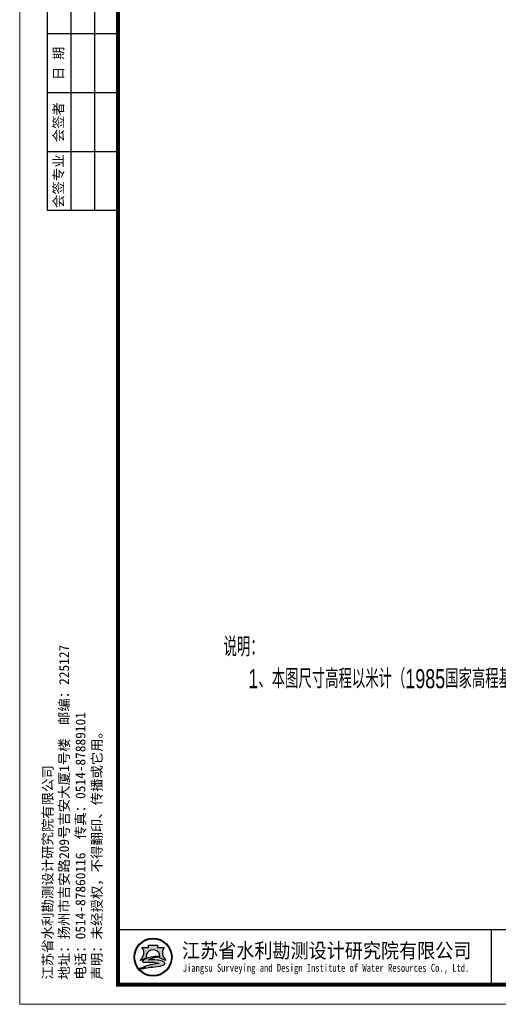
# Model space of a CAD drawing. Extents: x 555481 to 559434, y 3811529 to 3812446.
# Tile 28 of 37: x 556263 to 556300, y 3811989 to 3812065. Entities that reach past the tile are written whole.
import ezdxf
from ezdxf.enums import TextEntityAlignment as Align

# ---------------------------------------------------------------- set-up
doc = ezdxf.new("R2010")
doc.units = 0
doc.header["$LTSCALE"] = 0.5
doc.layers.get('0').update_dxf_attribs({"linetype": 'CONTINUOUS'})
doc.layers.add('文字', color=7, linetype='CONTINUOUS', lineweight=13)
doc.styles.add('hz-e', font='hztxt_e.shx', dxfattribs={"width": 0.7, "height": 40, "bigfont": 'hztxt.shx'})
doc.styles.add('宋体', font='txt')

# ---------------------------------------------------------------- blocks, each defined once
blk = doc.blocks.new('tk')
h = blk.add_hatch(color=152)
h.dxf.hatch_style = 1
h.paths.add_polyline_path([(290.8865389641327, 120, 1), (387.6634519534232, 120, 1)])
h.paths.add_polyline_path([(386.0348109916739, 120, -1), (292.5151799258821, 120, -1)], flags=16)
edge = h.paths.add_edge_path(flags=0)
edge.add_arc((383.4861352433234, 131.3700107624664), 20.66422200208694, 138.9741968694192, 204.118088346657)
edge.add_arc((398.8514558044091, 138.2490731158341), 37.49914329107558, 204.118088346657, 225.6558786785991)
edge.add_arc((379.305429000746, 141.7747440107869), 31.06664526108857, 249.8534188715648, 257.6122722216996, ccw=False)
edge.add_arc((409.9478656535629, 225.298667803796), 120.0340818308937, 243.3504805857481, 249.8534188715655, ccw=False)
edge.add_ellipse((339.274995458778, 122.9239219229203), major_axis=(-17.73815560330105, 0), ratio=0.8776980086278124, start_angle=161.6252618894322, end_angle=172.653862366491)
edge.add_arc((369.4667124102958, -17.23120387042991), 138.7377217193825, 95.21036804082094, 98.84274785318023)
edge.add_arc((358.8031159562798, 51.31313628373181), 69.36886086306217, 98.8427478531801, 111.79656805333)
edge.add_arc((339.8455917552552, 98.7185629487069), 18.31337926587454, 111.7965680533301, 130.9174013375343)
edge.add_arc((338.4297213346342, -4.193509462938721), 117.2289597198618, 84.52854590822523, 95.17746754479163, ccw=False)
edge.add_arc((344.298045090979, 57.07128380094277), 55.68375586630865, 70.37003522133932, 84.52854590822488, ccw=False)
edge.add_arc((358.0941884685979, 95.75133062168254), 14.61698591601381, 43.317709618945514, 70.37003522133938, ccw=False)
edge.add_arc((366.7269695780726, 103.8914913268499), 2.751610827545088, -48.48590183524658, 43.317709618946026, ccw=False)
edge.add_arc((357.6080719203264, 114.193421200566), 16.50966496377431, 287.6119267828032, 311.51409816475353, ccw=False)
edge.add_arc((348.7653895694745, 142.0489681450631), 45.73507388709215, 279.6944367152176, 287.6119267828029, ccw=False)
edge.add_arc((308.1630978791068, 379.7211086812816), 286.8503833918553, 274.617760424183, 279.69443671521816, ccw=False)
edge.add_line((331.2568198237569, 93.80185004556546), (337.3627937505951, 95.68770002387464))
edge.add_arc((525.6004769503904, -881.2407086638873), 994.8982566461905, 100.9062728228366, 102.3983437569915)
edge.add_line((311.9887629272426, 90.45501362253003), (320.0239690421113, 93.71353126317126))
edge.add_arc((947.1745628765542, -2284.932874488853), 2459.934265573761, 104.770390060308, 105.1579066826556)
edge.add_arc((362.1854840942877, -20.80308576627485), 124.6590188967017, 98.79521578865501, 117.8496747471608, ccw=False)
edge.add_arc((375.8583429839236, -109.1731876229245), 214.0806156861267, 95.91294384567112, 98.79521578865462, ccw=False)
edge.add_arc((334.7617160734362, 56.46726101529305), 50.99041171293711, 68.07113774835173, 88.46268833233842)
edge.add_arc((328.1845295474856, -188.6063964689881), 296.1523112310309, 88.46268833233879, 92.13625120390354)
edge.add_arc((316.5080526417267, 124.4199033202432), 17.09169026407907, 263.0506384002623, 272.1362512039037, ccw=False)
edge.add_arc((314.6765567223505, 109.3937889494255), 1.95436915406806, 139.2900683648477, 263.0506384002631, ccw=False)
edge.add_arc((322.5213164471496, 102.6438649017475), 12.30336571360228, 116.84910390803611, 139.2900683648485, ccw=False)
edge.add_arc((351.2653419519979, 45.86133903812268), 75.94670193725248, 98.52267105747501, 116.8491039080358, ccw=False)
edge.add_arc((355.198639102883, 19.61408152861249), 102.4870363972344, 88.99992912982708, 98.52267105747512, ccw=False)
edge.add_ellipse((339.274995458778, 122.9239219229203), major_axis=(-17.73815560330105, 0), ratio=0.8776980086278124, start_angle=176.912986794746, end_angle=378.3747381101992)
edge.add_arc((268.6021252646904, 225.2986677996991), 120.034081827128, 290.14658113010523, 296.6495194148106, ccw=False)
edge.add_arc((299.2445619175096, 141.7747440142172), 31.06664526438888, 282.38772777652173, 290.14658113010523, ccw=False)
edge.add_arc((279.6985351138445, 138.249073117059), 37.49914329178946, 314.3441213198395, 335.8819116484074)
edge.add_arc((295.063855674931, 131.3700107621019), 20.66422200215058, 335.8819116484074, 401.0258031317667)
edge.add_line((310.6532350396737, 144.9339822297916), (327.6242677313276, 144.9339822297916))
edge.add_line((327.6242677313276, 144.9339822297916), (327.6242677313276, 150.8006279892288))
edge.add_line((327.6242677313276, 150.8006279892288), (350.9257231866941, 150.8006279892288))
edge.add_line((350.9257231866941, 150.8006279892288), (350.9257231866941, 144.9339822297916))
edge.add_line((350.9257231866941, 144.9339822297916), (367.8967558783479, 144.9339822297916))
h = blk.add_hatch(color=152)
h.dxf.hatch_style = 1
edge = h.paths.add_edge_path()
edge.add_arc((358.0941884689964, 95.75133062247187), 14.61698591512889, 43.31770961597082, 70.37003522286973)
edge.add_arc((344.298045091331, 57.07128379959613), 55.68375586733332, 70.37003522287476, 84.52854590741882)
edge.add_arc((338.4297213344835, -4.193509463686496), 117.2289597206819, 84.5285459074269, 95.17746754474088)
edge.add_arc((339.8455917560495, 98.71856294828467), 18.31337926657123, 111.7965680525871, 130.9174013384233, ccw=False)
edge.add_arc((358.8031159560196, 51.31313628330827), 69.36886086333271, 98.84274785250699, 111.79656805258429, ccw=False)
edge.add_arc((369.4667124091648, -17.23120386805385), 138.73772171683, 95.21036804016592, 98.84274785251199, ccw=False)
edge.add_ellipse((339.274995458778, 122.9239219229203), major_axis=(-17.73815560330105, 0), ratio=0.8776980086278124, start_angle=172.6538623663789, end_angle=176.9129867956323)
edge.add_arc((355.1986391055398, 19.6140815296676), 102.4870363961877, 88.99992913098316, 98.52267106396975)
edge.add_arc((351.2653419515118, 45.8613390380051), 75.94670193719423, 98.5226710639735, 116.8491039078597)
edge.add_arc((322.5213164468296, 102.6438649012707), 12.30336571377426, 116.8491039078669, 139.2900683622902)
edge.add_arc((314.6765567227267, 109.3937889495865), 1.954369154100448, 139.2900683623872, 263.050638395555)
edge.add_arc((316.5080526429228, 124.419903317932), 17.0916902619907, 263.0506383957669, 272.136251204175)
edge.add_arc((328.1845295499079, -188.6063964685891), 296.1523112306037, 88.46268833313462, 92.13625120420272, ccw=False)
edge.add_arc((334.7617160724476, 56.46726101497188), 50.99041171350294, 68.07113774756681, 88.46268833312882, ccw=False)
edge.add_arc((375.858342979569, -109.1731876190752), 214.080615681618, 95.91294384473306, 98.79521578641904)
edge.add_arc((362.1854840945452, -20.80308576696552), 124.6590188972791, 98.79521578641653, 117.8496747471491)
edge.add_arc((947.1745628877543, -2284.932874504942), 2459.934265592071, 104.7703900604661, 105.15790668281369, ccw=False)
edge.add_line((320.0239690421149, 93.71353126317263), (311.9887629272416, 90.4550136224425))
edge.add_arc((525.6004769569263, -881.2407086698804), 994.8982566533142, 100.90627282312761, 102.39834375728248, ccw=False)
edge.add_line((337.3627937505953, 95.68770002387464), (331.2568198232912, 93.8018500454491))
edge.add_arc((308.1630978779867, 379.7211086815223), 286.8503833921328, 274.6177604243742, 279.6944367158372)
edge.add_arc((348.7653895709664, 142.0489681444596), 45.73507388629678, 279.694436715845, 287.6119267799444)
edge.add_arc((357.6080719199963, 114.1934212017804), 16.50966496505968, 287.6119267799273, 311.5140981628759)
edge.add_arc((366.7269695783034, 103.8914913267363), 2.751610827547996, 311.5140981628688, 403.3177096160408)
edge = h.paths.add_edge_path()
edge.add_arc((383.4861352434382, 131.3700107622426), 20.66422200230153, 138.9741968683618, 204.1180883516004, ccw=False)
edge.add_line((367.8967558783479, 144.9339822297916), (350.9257231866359, 144.9339822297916))
edge.add_line((350.9257231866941, 144.9339822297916), (350.9257231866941, 150.8006279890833))
edge.add_line((350.9257231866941, 150.8006279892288), (327.624267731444, 150.8006279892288))
edge.add_line((327.6242677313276, 150.8006279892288), (327.6242677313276, 144.9339822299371))
edge.add_line((327.6242677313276, 144.9339822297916), (310.6532350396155, 144.9339822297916))
edge.add_arc((295.0638556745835, 131.3700107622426), 20.66422200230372, -24.118088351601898, 41.0258031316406, ccw=False)
edge.add_arc((279.6985351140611, 138.2490731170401), 37.49914329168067, 314.34412131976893, 335.8819116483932, ccw=False)
edge.add_arc((299.2445619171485, 141.7747440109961), 31.06664526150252, 282.3877277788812, 290.1465811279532)
edge.add_arc((268.6021252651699, 225.298667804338), 120.0340818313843, 290.1465811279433, 296.6495194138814)
edge.add_ellipse((339.274995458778, 122.9239219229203), major_axis=(-17.73815560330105, 0), ratio=0.8776980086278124, start_angle=176.9129867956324, end_angle=378.37473811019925, ccw=False)
edge.add_ellipse((339.274995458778, 122.9239219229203), major_axis=(-17.73815560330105, 0), ratio=0.8776980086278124, start_angle=172.653862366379, end_angle=176.9129867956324, ccw=False)
edge.add_ellipse((339.274995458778, 122.9239219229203), major_axis=(-17.73815560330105, 0), ratio=0.8776980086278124, start_angle=161.6252618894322, end_angle=172.653862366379, ccw=False)
edge.add_arc((409.9478656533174, 225.298667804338), 120.0340818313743, 243.3504805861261, 249.853418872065)
edge.add_arc((379.3054290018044, 141.7747440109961), 31.06664526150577, 249.8534188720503, 257.61227222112)
edge.add_arc((398.8514558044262, 138.2490731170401), 37.49914329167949, 204.1180883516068, 225.6558786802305, ccw=False)
at = {"lineweight": 0}
for p, q in [((0, 0), (0, 2970)), ((4200, 0), (0, 0))]:
    blk.add_line(p, q, dxfattribs=at)
for p, q in [((70, 2920), (70, 2020)), ((130, 2920), (130, 2020)), ((190, 2920), (190, 2020)), ((250, 2470), (70, 2470)), ((250, 2320), (70, 2320)), ((250, 2170), (70, 2170)), ((250, 2020), (70, 2020)), ((1200, 190), (1200, 50))]:
    blk.add_line(p, q)
at = {"lineweight": 0, "const_width": 10}
blk.add_lwpolyline([(250, 2920), (4150, 2920), (4150, 50), (250, 50)], close=True, dxfattribs=at)
at = {"lineweight": 0, "const_width": 4}
blk.add_lwpolyline([(4150, 190), (250, 190)], dxfattribs=at)
at = {"color": 152}
for points in [[(322.4412181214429, 118.0161767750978, -0.02838203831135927), (309.9446309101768, 112.6089254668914, -0.03386732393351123), (305.909169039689, 111.4313846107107, 0.09425397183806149), (313.9241989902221, 122.9262248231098, 0.2921547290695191), (310.6532350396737, 144.9339822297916), (327.6242677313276, 144.9339822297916), (327.6242677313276, 150.8006279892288), (350.9257231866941, 150.8006279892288), (350.9257231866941, 144.9339822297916), (367.8967558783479, 144.9339822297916, 0.29215472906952), (364.6257919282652, 122.9262248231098, 0.09425397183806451), (372.6408218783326, 111.4313846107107, -0.03386732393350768), (368.6053600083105, 112.6089254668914, -0.02838203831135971), (356.1087727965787, 118.0161767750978)], [(356.9874112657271, 122.0855064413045, 0.04157472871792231), (340.0099846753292, 120.9693843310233, 0.08013502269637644), (316.9645955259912, 113.6209164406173, 0.09823132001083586), (313.1951032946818, 110.6684867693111, 0.599439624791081), (314.4400935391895, 107.4537776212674, 0.03966424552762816), (317.145162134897, 107.3400916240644, -0.01603031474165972), (336.1296833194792, 107.4393195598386, -0.08921046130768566), (353.8043466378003, 103.768427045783, 0.01257694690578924), (343.1247064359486, 102.3900867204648, 0.08333285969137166), (303.9506013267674, 89.41746323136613, -0.001690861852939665), (320.0239690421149, 93.71353126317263), (311.9887629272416, 90.4550136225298, -0.006510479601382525), (337.3627937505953, 95.68770002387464), (331.2568198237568, 93.80185004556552, 0.02215480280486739), (356.4668864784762, 96.96699914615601, 0.03456031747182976), (362.6033732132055, 98.45760211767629, 0.1046726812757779), (368.5507491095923, 101.8311053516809, 0.4234638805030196), (368.7289335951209, 105.7792154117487, 0.1185893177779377), (363.0046801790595, 109.5188049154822, 0.06185687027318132), (349.6074808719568, 112.5013348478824, 0.04649815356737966), (327.8508714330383, 112.5571519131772, -0.08362449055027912), (333.0456102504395, 115.7226833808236, -0.05658197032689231), (348.1395195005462, 119.8574764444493, -0.01585057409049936), (356.8675527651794, 120.9332510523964)]]:
    blk.add_lwpolyline(points, format="xyb", dxfattribs=at)
for radius in [48.38845649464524, 46.75981553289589]:
    blk.add_circle((339.274995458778, 120), radius, dxfattribs=at)
blk.add_arc((358.8031159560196, 51.31313628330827), 69.36886086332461, 98.84274785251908, 111.7965680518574, dxfattribs=at)
for start_param, end_param in [(2.820892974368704, 6.603884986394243), (3.013378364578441, 3.087714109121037)]:
    blk.add_ellipse((339.274995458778, 122.9239219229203), major_axis=(-17.73815560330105, 0), ratio=0.8776980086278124, start_param=start_param, end_param=end_param, dxfattribs=at)
at = {"style": '宋体'}
for s, height, width, p in [('江苏省水利勘测设计研究院有限公司', 37.5, 0.9, (781.273192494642, 137.5084589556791)), ('Jiangsu Surveying and Design Institute of Water Resources Co., Ltd.', 20, 0.8, (779.551912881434, 90.13403798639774))]:
    blk.add_text(s, height=height, dxfattribs=dict(at, width=width)).set_placement(p, align=Align.MIDDLE)
at = {"char_height": 25, "rotation": 90, "style": '宋体'}
for s, insert, attachment_point in [('日 期', (100, 2395), 5), ('会签者', (100, 2245), 5), ('会签专业', (100, 2095), 5), ('江苏省水利勘测设计研究院有限公司\\P地址：扬州市吉安路209号吉安大厦1号楼  邮编：225127\\P电话：0514-87860116  传真：0514-87889101\\P声明：未经授权，不得翻印、传播或它用。', (58.78845214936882, 62.98893505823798), 1)]:
    blk.add_mtext(s, dxfattribs=dict(at, insert=insert, attachment_point=attachment_point))
blk = doc.blocks.new('tk1')
at = {"color": 0}
blk.add_blockref('tk', (0, 0), dxfattribs=at)

msp = doc.modelspace()

# ---------------------------------------------------------------- block references
at = {"linetype": 'Continuous', "xscale": 0.03000000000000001, "yscale": 0.03000000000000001, "zscale": 0.03000000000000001}
msp.add_blockref('tk1', (556263.4495873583, 3811989.353140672, 19.3668), dxfattribs=at)

# ---------------------------------------------------------------- texts
at = {"layer": '文字', "color": 0, "insert": (556279.0133752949, 3812017.375537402, 29.0502), "char_height": 1.458, "width": 71.70091284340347, "attachment_point": 1, "style": 'hz-e'}
msp.add_mtext('说明：\\P     1、本图尺寸高程以米计（1985国家高程基准）。\\P          ', dxfattribs=at)

doc.saveas('drawing.dxf')
